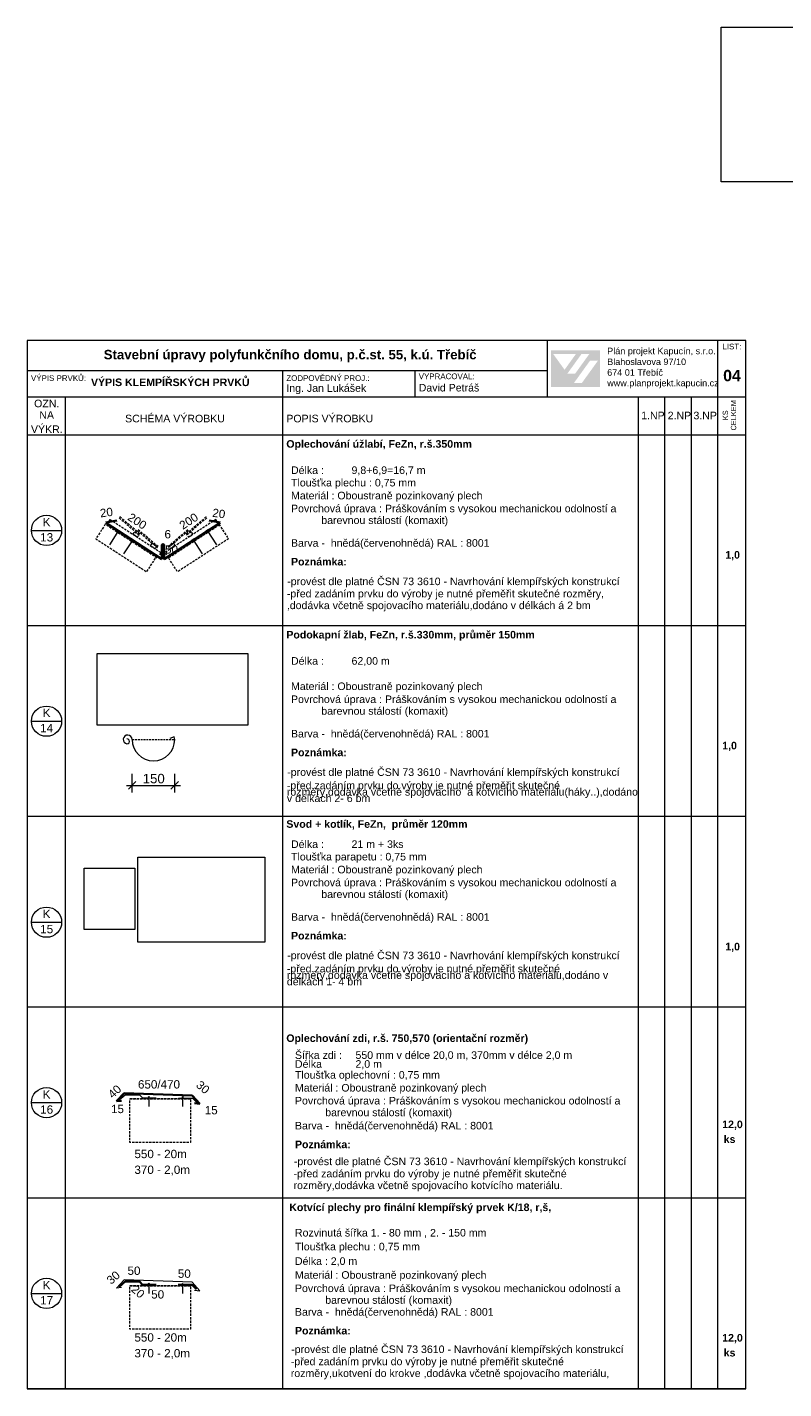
# Model space of a CAD drawing. Header units: millimetres. Extents: x 15381 to 191117, y -190522 to 367005.
# Tile 30 of 71: x 130117 to 150117, y -12396 to 23581. Entities that reach past the tile are written whole.
import ezdxf

# ---------------------------------------------------------------- set-up
doc = ezdxf.new("R2010")
doc.units = ezdxf.units.MM
doc.header["$MEASUREMENT"] = 0
doc.header["$XCLIPFRAME"] = 0
doc.linetypes.add('čárkovaná 1', pattern=[90, 60, -30])
doc.linetypes.add('čárkovaná 3', pattern=[75, 50, -25])
doc.layers.add('Kresby a obrázky', color=7, linetype='Continuous')
doc.layers.add('Kóty - SP', color=7, linetype='Continuous')
doc.styles.add('GENEROVANÝ_STYL_1', font='txt')
doc.styles.add('GENEROVANÝ_STYL_2', font='txt')
doc.styles.add('GENEROVANÝ_STYL_7', font='txt')
doc.dimstyles.new('GENEROVANÝ_STYL__3', dxfattribs={"dimtxt": 250, "dimasz": 190, "dimexe": 0.18, "dimexo": 300, "dimgap": 0, "dimtad": 1, "dimtih": 1, "dimtoh": 1, "dimdec": 0, "dimzin": 0, "dimdsep": 46, "dimtxsty": 'GENEROVANÝ_STYL_7', "dimblk": 'ARROWHEAD_6', "dimblk1": 'ARROWHEAD_6', "dimblk2": 'ARROWHEAD_6', "dimcen": 0.09, "dimclrd": 154, "dimclre": 154, "dimclrt": 7, "dimazin": 0, "dimtfac": 1, "dimtdec": 4, "dimtmove": 0, "dimatfit": 3, "dimfxl": 1, "dimtolj": 1, "dimtzin": 0, "dimarcsym": 0})
picture_1 = doc.add_image_def('image2.jpg', size_in_pixel=(902, 481))
picture_2 = doc.add_image_def('image3.jpg', size_in_pixel=(307, 438))
picture_3 = doc.add_image_def('image4.jpg', size_in_pixel=(859, 514))
picture_4 = doc.add_image_def('image5.jpg', size_in_pixel=(874, 651))

# ---------------------------------------------------------------- blocks, each defined once
blk = doc.blocks.new('*D24')
at = {"layer": 'Kóty - SP', "color": 154, "linetype": 'Continuous', "lineweight": 13}
for p, q in [((132992, 3649), (132792, 3449)), ((132892, 3361), (132892, 3849)), ((133917, 3449), (134117, 3649)), ((134017, 3361), (134017, 3849)), ((132742, 3549), (132892, 3549)), ((132892, 3549), (134017, 3549)), ((134017, 3549), (134167, 3549))]:
    blk.add_line(p, q, dxfattribs=at)
at = {"layer": 'Kóty - SP', "color": 7, "lineweight": 13, "insert": (133170, 3599), "char_height": 250, "attachment_point": 7, "style": 'GENEROVANÝ_STYL_7'}
blk.add_mtext('\\A1;{\\pql;\\fArial|b0|i0|c0|p38;150}', dxfattribs=at)
blk = doc.blocks.new('ARROWHEAD_6')
at = {"color": 0, "linetype": 'Continuous', "lineweight": 0}
for p, q in [((0, 0), (-1, 0)), ((-0.5, -0.5), (0.5, 0.5))]:
    blk.add_line(p, q, dxfattribs=at)

msp = doc.modelspace()

# ---------------------------------------------------------------- hatches: boundary and pattern name
at = {"linetype": 'Continuous', "lineweight": 13}
h = msp.add_hatch(color=1, dxfattribs=at)
h.paths.add_polyline_path([(143965.1, 14072.4), (145255.5, 14072.4), (145255.5, 15046), (143965.1, 15046)])
h.paths.add_polyline_path([(144024.4, 14942.9), (144619.5, 14941.9), (144322.2, 14530.7)], flags=0)
h.paths.add_polyline_path([(144394.9, 14426), (144768.7, 14943.5), (144974.3, 14943.5), (144600.4, 14425)], flags=0)
h.paths.add_polyline_path([(144781.2, 14182.3), (144571.6, 14182.3), (144994.1, 14767.8), (145203.6, 14767.8)], flags=0)

# ---------------------------------------------------------------- linework, layer by layer
at = {"color": 7, "linetype": 'Continuous', "lineweight": 20}
for p, q in [((149117.4, 15304.4), (130117.4, 15304.4)), ((130117.4, 15304.4), (130117.4, -12395.6)), ((143867.4, 13804.4), (143867.4, 15304.4)), ((148367.4, 15304.4), (148367.4, 13804.4)), ((149117.4, -12395.6), (149117.4, 15304.4)), ((143867.4, 14504.4), (130117.4, 14504.4)), ((136867.4, 14504.4), (136867.4, 13804.4)), ((140367.4, 14504.4), (140367.4, 13804.4)), ((149117.4, 13804.4), (130117.4, 13804.4)), ((131117.4, 13804.4), (131117.4, 12804.4)), ((136867.4, 13804.4), (136867.4, 12804.4)), ((146267.4, 13804.4), (146267.4, 12804.4)), ((146967.4, 13804.4), (146967.4, 12804.4)), ((147667.4, 13804.4), (147667.4, 12804.4)), ((148367.4, 13804.4), (148367.4, 12804.4)), ((146567.4, 12804.4), (130117.4, 12804.4)), ((131117.4, 12804.4), (131117.4, 7764.4)), ((136867.4, 12804.4), (136867.4, 7764.4)), ((146267.4, 12804.4), (146267.4, -12395.6)), ((149117.4, 12804.4), (146567.4, 12804.4)), ((146967.4, 12804.4), (146967.4, -12395.6)), ((147667.4, 12804.4), (147667.4, -12395.6)), ((148367.4, 12804.4), (148367.4, 7764.4)), ((130228, 10284.4), (131028, 10284.4)), ((132534.3, 10284.7), (132289.1, 9907.4)), ((132500.3, 10306.8), (132568.3, 10262.7)), ((134911.7, 10306.8), (134843.7, 10262.7)), ((134877.7, 10284.7), (135122.9, 9907.4)), ((132911.6, 10039.5), (132666.4, 9662.2)), ((132877.7, 10061.6), (132945.6, 10017.5)), ((134534.3, 10061.6), (134466.4, 10017.5)), ((134500.4, 10039.5), (134745.6, 9662.2)), ((149117.4, 7764.4), (130117.4, 7764.4)), ((131117.4, 7764.4), (131117.4, 2724.4)), ((136867.4, 7764.4), (136867.4, 2724.4)), ((148367.4, 7764.4), (148367.4, 2724.4)), ((130228, 5244.4), (131028, 5244.4)), ((134003.5, 4832), (133883.7, 4782.2)), ((134017, 4760.7), (134003.5, 4832)), ((149117.4, 2724.4), (130117.4, 2724.4)), ((131117.4, 2724.4), (131117.4, -2315.6)), ((136867.4, 2724.4), (136867.4, -2315.6)), ((148367.4, 2724.4), (148367.4, -2315.6)), ((130228, -67.2), (131028, -67.2)), ((149117.4, -2315.6), (130117.4, -2315.6)), ((131117.4, -2315.6), (131117.4, -7355.6)), ((136867.4, -2315.6), (136867.4, -7355.6)), ((148367.4, -2315.6), (148367.4, -7355.6)), ((130228, -4835.6), (131028, -4835.6)), ((149117.4, -7355.6), (130117.4, -7355.6)), ((131117.4, -7355.6), (131117.4, -12395.6)), ((136867.4, -7355.6), (136867.4, -12395.6)), ((148367.4, -7355.6), (148367.4, -12395.6)), ((130228, -9875.6), (131028, -9875.6)), ((130117.4, -12395.6), (149117.4, -12395.6)), ((149117.4, -12395.6), (130117.4, -12395.6))]:
    msp.add_line(p, q, dxfattribs=at)
at = {"color": 7, "linetype": 'Continuous', "lineweight": 35}
for p, q in [((132489.1, 10549.8), (132194.3, 10494)), ((134922.9, 10549.8), (135217.7, 10494)), ((132474.1, -4799.8), (132679.8, -4581.5)), ((134676.7, -4869.9), (134478.7, -4644.5))]:
    msp.add_line(p, q, dxfattribs=at)
at = {"color": 7, "linetype": 'čárkovaná 3', "lineweight": 20}
msp.add_line((132891.9, 4760.7), (134017, 4760.7), dxfattribs=at)
at = {"color": 8, "linetype": 'Continuous', "lineweight": 13}
for p, q in [((133312.5, -4668.8), (133348.6, -4704.8)), ((133348.6, -4668.8), (133312.5, -4704.8)), ((133330.5, -4673.3), (133330.5, -4938.2)), ((134206, -4676.7), (134242, -4712.7)), ((134242, -4676.7), (134206, -4712.7)), ((134224, -4681.2), (134224, -4938.2)), ((132474.1, -9736.4), (132679.8, -9518.1)), ((133312.5, -9605.4), (133348.6, -9641.4)), ((133348.6, -9605.4), (133312.5, -9641.4)), ((133330.5, -9609.9), (133330.5, -9874.8)), ((134206, -9613.3), (134242, -9649.3)), ((134242, -9613.3), (134206, -9649.3)), ((134224, -9617.8), (134224, -9874.8)), ((134676.7, -9806.5), (134478.7, -9581.1))]:
    msp.add_line(p, q, dxfattribs=at)
at = {"color": 7, "linetype": 'čárkovaná 1', "lineweight": 20, "flags": 128}
for points in [[(133535.2, 9589.2), (132191.7, 10462.2), (131932.6, 10063.5), (133276.1, 9190.4)], [(132309, 10573.8), (133652.5, 9700.7), (133580.1, 9589.2), (132236.5, 10462.2)], [(132549.1, 10616.3), (133072.8, 10172), (133093.1, 10196), (132569.4, 10640.2)], [(135103, 10573.8), (133759.5, 9700.7), (133831.9, 9589.2), (135175.5, 10462.2)], [(133831.9, 9589.2), (135175.5, 10462.2), (135434.6, 10063.5), (134091.1, 9190.4)], [(134862.9, 10616.3), (134339.2, 10172), (134318.9, 10196), (134842.6, 10640.2)], [(132956, 10248), (133072.8, 10172), (133029.6, 10105.5), (132912.8, 10181.5)], [(133034.2, 10276.7), (133557.9, 9832.4), (133578.2, 9856.4), (133054.5, 10300.6)], [(134377.8, 10276.7), (133854.1, 9832.4), (133833.8, 9856.4), (134357.5, 10300.6)], [(134456, 10248), (134339.2, 10172), (134382.4, 10105.5), (134499.2, 10181.5)], [(133422.5, 9944.8), (133539.4, 9868.9), (133496.2, 9802.3), (133379.3, 9878.3)], [(133989.5, 9944.8), (133872.6, 9868.9), (133915.8, 9802.3), (134032.7, 9878.3)], [(132828.9, -4736.8), (134431.2, -4736.8), (134431.2, -5884.2), (132828.9, -5884.2)], [(132828.9, -9673.4), (134431.2, -9673.4), (134431.2, -10820.8), (132828.9, -10820.8)]]:
    msp.add_lwpolyline(points, close=True, dxfattribs=at)
at = {"color": 7, "linetype": 'Continuous', "lineweight": 35, "flags": 128}
for points in [[(132196.7, 10488.1), (133678.6, 9525.2)], [(135215.3, 10488.1), (133735.2, 9526.3)], [(134478.7, -4644.5), (132679.8, -4581.5)], [(132608.9, -4786.6), (132474.1, -4799.8)], [(134542.4, -4852), (134676.7, -4869.9)], [(132551.9, -9698.5), (132710.2, -9565), (133087.6, -9565), (133167.7, -9645.1), (133528, -9645.1)], [(134105.7, -9645.1), (134475.6, -9645.1), (134590.9, -9760.5)]]:
    msp.add_lwpolyline(points, dxfattribs=at)
at = {"color": 7, "linetype": 'čárkovaná 1', "lineweight": 20, "flags": 128}
for points in [[(132214.1, 10427.7), (133557.6, 9554.7)], [(135197.9, 10427.7), (133854.4, 9554.7)], [(134431.2, -4736.8), (132828.9, -4736.8)], [(134431.2, -9673.4), (132828.9, -9673.4)]]:
    msp.add_lwpolyline(points, dxfattribs=at)
at = {"color": 7, "linetype": 'Continuous', "lineweight": 35, "flags": 128}
msp.add_lwpolyline([(133735.2, 9518.9), (133735.2, 9891.7, 0.9522782), (133678.6, 9891.7), (133678.6, 9525.2)], format="xyb", dxfattribs=at)
at = {"color": 8, "linetype": 'Continuous', "lineweight": 13, "flags": 128}
for points in [[(132551.9, -4761.9), (132710.2, -4628.4), (133087.6, -4628.4), (133167.7, -4708.5), (133528, -4708.5)], [(134115.2, -4718), (134485.1, -4718), (134600.4, -4833.4)], [(134478.7, -9581.1), (132679.8, -9518.1)], [(132608.9, -9723.2), (132474.1, -9736.4)], [(134542.4, -9788.6), (134676.7, -9806.5)]]:
    msp.add_lwpolyline(points, dxfattribs=at)
at = {"color": 7, "linetype": 'Continuous', "lineweight": 20}
for centre in [(130628, 10284.4), (130628, 5244.4), (130628, -67.2), (130628, -4835.6), (130628, -9875.6)]:
    msp.add_circle(centre, 400, dxfattribs=at)
for centre, radius, start, end in [((132773.6, 4760.7), 118.3, 0, 260.70473), ((132754.5, 4709.8), 65.8, 265.8503, 90), ((133454.5, 4760.7), 562.6, 180, 0)]:
    msp.add_arc(centre, radius, start, end, dxfattribs=at)

# ---------------------------------------------------------------- texts
for s, insert, char_height, attachment_point, style in [('\\A1;{\\pql;\\fArial|b0|i0|c238|p38;LIST:}', (148495.5, 15066.4), 150, 7, 'GENEROVANÝ_STYL_1'), ('\\A1;{\\pql;\\fArial|b1|i0|c238|p38;Stavební úpravy polyfunkčního domu, p.č.st. 55, k.ú. Třebíč}', (132139.9, 14730.1), 250, 7, 'GENEROVANÝ_STYL_2'), ('\\A1;{\\pql;\\fArial|b0|i0|c238|p38;Plán projekt Kapucín, s.r.o.}', (145449.6, 14889), 171, 7, 'GENEROVANÝ_STYL_1'), ('\\A1;{\\pql;\\fArial|b0|i0|c238|p38;Blahoslavova 97/10}', (145449.6, 14653.1), 171, 7, 'GENEROVANÝ_STYL_1'), ('\\A1;{\\pql;\\fArial|b0|i0|c238|p38;VÝPIS PRVKŮ:}', (130216.5, 14231.8), 150, 7, 'GENEROVANÝ_STYL_1'), ('\\A1;{\\pql;\\fArial|b0|i0|c238|p38;ZODPOVĚDNÝ PROJ.:}', (136967.4, 14231.8), 150, 7, 'GENEROVANÝ_STYL_1'), ('\\A1;{\\pql;\\fArial|b0|i0|c238|p38;VYPRACOVAL:}', (140467.4, 14279.1), 150, 7, 'GENEROVANÝ_STYL_1'), ('\\A1;{\\pql;\\fArial|b0|i0|c238|p38;674 01 Třebíč}', (145449.6, 14370.7), 171, 7, 'GENEROVANÝ_STYL_1'), ('\\A1;{\\pql;\\fArial|b1|i0|c238|p38;04}', (148514.7, 14222.3), 300, 7, 'GENEROVANÝ_STYL_2'), ('\\A1;{\\pql;\\fArial|b1|i0|c238|p38;VÝPIS KLEMPÍŘSKÝCH PRVKŮ}', (131803.3, 14095.5), 200, 7, 'GENEROVANÝ_STYL_2'), ('\\A1;{\\pql;\\fArial|b0|i0|c238|p38;Ing. Jan Lukášek}', (136967.4, 13886.2), 200, 7, 'GENEROVANÝ_STYL_1'), ('\\A1;{\\pql;\\fArial|b0|i0|c238|p38;David Petráš}', (140467.4, 13952.9), 200, 7, 'GENEROVANÝ_STYL_1'), ('\\A1;{\\pql;\\fArial|b0|i0|c238|p38;www.planprojekt.kapucin.cz}', (145449.6, 14041.9), 171, 7, 'GENEROVANÝ_STYL_1'), ('\\A1;{\\pql;\\fArial|b0|i0|c238|p38;OZN.}', (130299.7, 13535.8), 200, 7, 'GENEROVANÝ_STYL_1'), ('\\A1;{\\pql;\\fArial|b0|i0|c238|p38;NA}', (130437.8, 13233.3), 200, 7, 'GENEROVANÝ_STYL_1'), ('\\A1;{\\pql;\\fArial|b0|i0|c238|p38;SCHÉMA VÝROBKU}', (132705.1, 13138.4), 200, 7, 'GENEROVANÝ_STYL_1'), ('\\A1;{\\pql;\\fArial|b0|i0|c238|p38;POPIS VÝROBKU}', (136967.4, 13138.4), 200, 7, 'GENEROVANÝ_STYL_1'), ('\\A1;{\\pql;\\fArial|b0|i0|c238|p38;1.NP}', (146347.9, 13221.6), 200, 7, 'GENEROVANÝ_STYL_1'), ('\\A1;{\\pql;\\fArial|b0|i0|c238|p38;2.NP}', (147047.9, 13221.6), 200, 7, 'GENEROVANÝ_STYL_1'), ('\\A1;{\\pql;\\fArial|b0|i0|c238|p38;3\\fArial|b0|i0|c238|p38;.NP}', (147729.5, 13218.1), 200, 7, 'GENEROVANÝ_STYL_1'), ('\\A1;{\\pql;\\fArial|b0|i0|c238|p38;VÝKR.}', (130216.5, 12859), 200, 7, 'GENEROVANÝ_STYL_1'), ('\\A1;{\\pql;\\fArial|b1|i0|c238|p38;Oplechování úžlabí, FeZn, r.š.35\\fArial|b1|i0|c238|p38;0\\fArial|b1|i0|c238|p38;mm}', (136967.4, 12409.3), 200, 7, 'GENEROVANÝ_STYL_2'), ('\\A1;{\\pql;\\fArial|b0|i0|c238|p38;Délka : ^I9,8+6,9\\fArial|b0|i0|c238|p38;=16,7\\fArial|b0|i0|c238|p38; m}', (137090.8, 11739.1), 200, 7, 'GENEROVANÝ_STYL_1'), ('\\A1;{\\pql;\\fArial|b0|i0|c238|p38;Tloušťka p\\fArial|b0|i0|c238|p38;lechu\\fArial|b0|i0|c238|p38; : 0,75 mm}', (137090.8, 11386.4), 200, 7, 'GENEROVANÝ_STYL_1'), ('\\A1;{\\pql;\\fArial|b0|i0|c238|p38;Materiál\\fArial|b0|i0|c238|p38; : Oboustraně pozinkovaný plech}', (137090.8, 11046.2), 200, 7, 'GENEROVANÝ_STYL_1'), ('\\A1;{\\pql;\\fArial|b0|i0|c238|p38;K}', (130527.4, 10393.3), 220, 7, 'GENEROVANÝ_STYL_1'), ('\\A1;{\\pql;\\fArial|b0|i0|c238|p38;13}', (130461, 9989.5), 220, 7, 'GENEROVANÝ_STYL_1'), ('\\A1;{\\pqr;\\fArial|b0|i0|c238|p38;6}', (133917.1, 10071.8), 220, 9, 'GENEROVANÝ_STYL_1'), ('\\A1;{\\pqr;\\fArial|b0|i0|c238|p38;5\\fArial|b0|i0|c238|p38;0}', (134103.5, 9669.2), 220, 9, 'GENEROVANÝ_STYL_1'), ('\\A1;{\\pql;\\fArial|b0|i0|c238|p38;Barva -  \\fArial|b0|i0|c238|p38;hnědá(červenohnědá) RAL : 800\\fArial|b0|i0|c238|p38;1}', (137090.8, 9793.7), 199.3323, 7, 'GENEROVANÝ_STYL_1'), ('\\A1;{\\pql;\\fArial|b1|i0|c238|p38;Poznámka:}', (137090.8, 9355.6), 200, 7, 'GENEROVANÝ_STYL_2'), ('\\A1;{\\pql;\\fArial|b1|i0|c238|p38;1,0}', (148570.7, 9494.3), 200, 7, 'GENEROVANÝ_STYL_2'), ('\\A1;{\\pql;\\fArial|b0|i0|c238|p38;-provést dle platné ČSN 73 3610 - Navrhování klempířských konstrukcí}', (136991.1, 8777.9), 200.0001, 7, 'GENEROVANÝ_STYL_1'), ('\\A1;{\\pql;\\fArial|b1|i0|c238|p38;Podokapní žlab, FeZn, r.š.\\fArial|b1|i0|c238|p38;33\\fArial|b1|i0|c238|p38;0mm, průměr 1\\fArial|b1|i0|c238|p38;5\\fArial|b1|i0|c238|p38;0mm}', (136967.4, 7369.3), 200, 7, 'GENEROVANÝ_STYL_2'), ('\\A1;{\\pql;\\fArial|b0|i0|c238|p38;Délka : ^I6\\fArial|b0|i0|c238|p38;2,\\fArial|b0|i0|c238|p38;00 m}', (137090.8, 6699.1), 200, 7, 'GENEROVANÝ_STYL_1'), ('\\A1;{\\pql;\\fArial|b0|i0|c238|p38;Materiál\\fArial|b0|i0|c238|p38; : Oboustraně pozinkovaný plech}', (137090.8, 6006.2), 200, 7, 'GENEROVANÝ_STYL_1'), ('\\A1;{\\pql;\\fArial|b0|i0|c238|p38;K}', (130527.4, 5353.3), 220, 7, 'GENEROVANÝ_STYL_1'), ('\\A1;{\\pql;\\fArial|b0|i0|c238|p38;14}', (130461, 4953.3), 220, 7, 'GENEROVANÝ_STYL_1'), ('\\A1;{\\pql;\\fArial|b0|i0|c238|p38;Barva -  \\fArial|b0|i0|c238|p38;hnědá(červenohnědá) RAL : 800\\fArial|b0|i0|c238|p38;1}', (137090.8, 4753.7), 199.3323, 7, 'GENEROVANÝ_STYL_1'), ('\\A1;{\\pql;\\fArial|b1|i0|c238|p38;Poznámka:}', (137090.8, 4315.6), 200, 7, 'GENEROVANÝ_STYL_2'), ('\\A1;{\\pql;\\fArial|b1|i0|c238|p38;1\\fArial|b1|i0|c238|p38;,0}', (148490.1, 4454.3), 200, 7, 'GENEROVANÝ_STYL_2'), ('\\A1;{\\pql;\\fArial|b0|i0|c238|p38;-provést dle platné ČSN 73 3610 - Navrhování klempířských konstrukcí}', (136991.1, 3737.9), 200.0001, 7, 'GENEROVANÝ_STYL_1'), ('\\A1;{\\pql;\\fArial|b1|i0|c238|p38;Svod\\fArial|b1|i0|c238|p38; + kotlík\\fArial|b1|i0|c238|p38;, FeZn,  průměr 120mm}', (136967.4, 2366.1), 200, 7, 'GENEROVANÝ_STYL_2'), ('\\A1;{\\pql;\\fArial|b0|i0|c238|p38;Délka : ^I\\fArial|b0|i0|c238|p38;21\\fArial|b0|i0|c238|p38; m + 3ks}', (137090.8, 1891.9), 200, 7, 'GENEROVANÝ_STYL_1'), ('\\A1;{\\pql;\\fArial|b0|i0|c238|p38;Tloušťka parapetu\\fArial|b0|i0|c238|p38; : 0,75 mm}', (137090.8, 1503.8), 200, 7, 'GENEROVANÝ_STYL_1'), ('\\A1;{\\pql;\\fArial|b0|i0|c238|p38;Materiál\\fArial|b0|i0|c238|p38; : Oboustraně pozinkovaný plech}', (137090.8, 1163.6), 200, 7, 'GENEROVANÝ_STYL_1'), ('\\A1;{\\pql;\\fArial|b0|i0|c238|p38;K}', (130527.4, 41.6), 220, 7, 'GENEROVANÝ_STYL_1'), ('\\A1;{\\pql;\\fArial|b0|i0|c238|p38;Barva -  \\fArial|b0|i0|c238|p38;\\H0.996661x;hnědá(červenohnědá) RAL : 800\\fArial|b0|i0|c238|p38;1}', (137090.8, -88.7), 200, 7, 'GENEROVANÝ_STYL_1'), ('\\A1;{\\pql;\\fArial|b0|i0|c238|p38;15}', (130461, -361.9), 220, 7, 'GENEROVANÝ_STYL_1'), ('\\A1;{\\pql;\\fArial|b1|i0|c238|p38;Poznámka:}', (137090.8, -527), 200, 7, 'GENEROVANÝ_STYL_2'), ('\\A1;{\\pql;\\fArial|b1|i0|c238|p38;1\\fArial|b1|i0|c238|p38;,0}', (148570.7, -857.3), 200, 7, 'GENEROVANÝ_STYL_2'), ('\\A1;{\\pql;\\fArial|b0|i0|c238|p38;-provést dle platné ČSN 73 3610 - Navrhování klempířských konstrukcí}', (136991.1, -1104.8), 200.0001, 7, 'GENEROVANÝ_STYL_1'), ('\\A1;{\\pql;\\fArial|b1|i0|c238|p38;Oplechování zdi, \\fArial|b1|i0|c238|p38;r.š. 750,\\fArial|b1|i0|c238|p38;5\\fArial|b1|i0|c238|p38;70 (orientační rozměr)}', (136967.4, -3292.2), 199.3577, 7, 'GENEROVANÝ_STYL_2'), ('\\A1;{\\pql;\\fArial|b0|i0|c238|p38;Šířka zdi\\fArial|b0|i0|c238|p38; :^I\\fArial|b0|i0|c238|p38;550 mm v délce \\fArial|b0|i0|c238|p38;2\\fArial|b0|i0|c238|p38;0\\fArial|b0|i0|c238|p38;,0 m\\fArial|b0|i0|c238|p38;, 370mm v délce 2,0 m}', (137195.3, -3716.4), 200, 7, 'GENEROVANÝ_STYL_1'), ('\\A1;{\\pql;\\fArial|b0|i0|c238|p38;Délka  ^I2,0 m}', (137195.3, -3951.4), 200, 7, 'GENEROVANÝ_STYL_1'), ('\\A1;{\\pql;\\fArial|b0|i0|c238|p38;6\\fArial|b0|i0|c238|p38;50\\fArial|b0|i0|c238|p38;/470}', (133045.4, -4465.5), 220, 7, 'GENEROVANÝ_STYL_1'), ('\\A1;{\\pql;\\fArial|b0|i0|c238|p38;Tloušťka \\fArial|b0|i0|c238|p38;oplechovní\\fArial|b0|i0|c238|p38; : 0,75 mm}', (137195.3, -4261.6), 200, 7, 'GENEROVANÝ_STYL_1'), ('\\A1;{\\pql;\\fArial|b0|i0|c238|p38;K}', (130527.4, -4726.7), 220, 7, 'GENEROVANÝ_STYL_1'), ('\\A1;{\\pql;\\fArial|b0|i0|c238|p38;Materiál\\fArial|b0|i0|c238|p38; : Oboustraně pozinkovaný plech}', (137195.3, -4601.8), 200, 7, 'GENEROVANÝ_STYL_1'), ('\\A1;{\\pql;\\fArial|b0|i0|c238|p38;16}', (130461, -5130.3), 220, 7, 'GENEROVANÝ_STYL_1'), ('\\A1;{\\pql;\\fArial|b0|i0|c238|p38;Barva -  \\fArial|b0|i0|c238|p38;\\H0.996661x;hnědá(červenohnědá) RAL : 800\\fArial|b0|i0|c238|p38;1}', (137195.3, -5602.8), 200, 7, 'GENEROVANÝ_STYL_1'), ('\\A1;{\\pql;\\fArial|b1|i0|c238|p38;1\\fArial|b1|i0|c238|p38;2\\fArial|b1|i0|c238|p38;,0}', (148490.1, -5554), 200, 7, 'GENEROVANÝ_STYL_2'), ('\\A1;{\\pql;\\fArial|b1|i0|c238|p38;ks}', (148528.7, -5904.5), 200, 7, 'GENEROVANÝ_STYL_2'), ('\\A1;{\\pql;\\fArial|b0|i0|c238|p38;550 - 20m}', (132951.7, -6304.4), 220, 7, 'GENEROVANÝ_STYL_1'), ('\\A1;{\\pql;\\fArial|b1|i0|c238|p38;Poznámka:}', (137195.3, -6041.1), 200, 7, 'GENEROVANÝ_STYL_2'), ('\\A1;{\\pql;\\fArial|b0|i0|c238|p38;-provést dle platné ČSN 73 3610 - Navrhování klempířských konstrukcí}', (137167.7, -6547.2), 200.0001, 7, 'GENEROVANÝ_STYL_1'), ('\\A1;{\\pql;\\fArial|b0|i0|c238|p38;37\\fArial|b0|i0|c238|p38;0 - 2\\fArial|b0|i0|c238|p38;,0\\fArial|b0|i0|c238|p38;m}', (132951.7, -6759.1), 220, 7, 'GENEROVANÝ_STYL_1'), ('\\A1;{\\pql;\\fArial|b1|i0|c238|p38; Kotvící plechy pro finální klempířský prvek K/18\\fArial|b1|i0|c238|p38;, r,š, }', (136967.4, -7761.2), 200, 7, 'GENEROVANÝ_STYL_2'), ('\\A1;{\\pql;\\fArial|b0|i0|c238|p38;Rozvinutá šířka 1. - 80 mm , 2. -\\fArial|b0|i0|c238|p38; 150 mm\\fArial|b0|i0|c238|p38; }', (137195.3, -8409.5), 200, 7, 'GENEROVANÝ_STYL_1'), ('\\A1;{\\pql;\\fArial|b0|i0|c238|p38;Tloušťka p\\fArial|b0|i0|c238|p38;lechu \\fArial|b0|i0|c238|p38;: 0,75 mm}', (137195.3, -8798.3), 200, 7, 'GENEROVANÝ_STYL_1'), ('\\A1;{\\pql;\\fArial|b0|i0|c238|p38;Délka : \\fArial|b0|i0|c238|p38;2\\fArial|b0|i0|c238|p38;,0 m}', (137195.3, -9159.6), 200, 7, 'GENEROVANÝ_STYL_1'), ('\\A1;{\\pql;\\fArial|b0|i0|c238|p38;Materiál\\fArial|b0|i0|c238|p38; : Oboustraně pozinkovaný plech}', (137195.3, -9548.5), 200, 7, 'GENEROVANÝ_STYL_1'), ('\\A1;{\\pql;\\fArial|b0|i0|c238|p38;K}', (130527.4, -9766.7), 220, 7, 'GENEROVANÝ_STYL_1'), ('\\A1;{\\pql;\\fArial|b0|i0|c238|p38;17}', (130461, -10166.7), 220, 7, 'GENEROVANÝ_STYL_1'), ('\\A1;{\\pql;\\fArial|b0|i0|c238|p38;Barva -  \\fArial|b0|i0|c238|p38;\\H0.996661x;hnědá(červenohnědá) RAL : 800\\fArial|b0|i0|c238|p38;1}', (137195.3, -10524.6), 200, 7, 'GENEROVANÝ_STYL_1'), ('\\A1;{\\pql;\\fArial|b1|i0|c238|p38;Poznámka:}', (137195.3, -10962.9), 200, 7, 'GENEROVANÝ_STYL_2'), ('\\A1;{\\pql;\\fArial|b0|i0|c238|p38;550 - 20m}', (132951.7, -11152.5), 220, 7, 'GENEROVANÝ_STYL_1'), ('\\A1;{\\pql;\\fArial|b1|i0|c238|p38;1\\fArial|b1|i0|c238|p38;2\\fArial|b1|i0|c238|p38;,0}', (148490.1, -11194), 200, 7, 'GENEROVANÝ_STYL_2'), ('\\A1;{\\pql;\\fArial|b0|i0|c238|p38;37\\fArial|b0|i0|c238|p38;0 - 2\\fArial|b0|i0|c238|p38;,0\\fArial|b0|i0|c238|p38;m}', (132951.7, -11607.1), 220, 7, 'GENEROVANÝ_STYL_1'), ('\\A1;{\\pql;\\fArial|b0|i0|c238|p38;-provést dle platné ČSN 73 3610 - Navrhování klempířských konstrukcí}', (137095.7, -11512), 200.0001, 7, 'GENEROVANÝ_STYL_1'), ('\\A1;{\\pql;\\fArial|b1|i0|c238|p38;ks}', (148528.7, -11544.6), 200, 7, 'GENEROVANÝ_STYL_2')]:
    msp.add_mtext(s, dxfattribs=dict(at, insert=insert, char_height=char_height, attachment_point=attachment_point, style=style))
at = {"color": 7, "linetype": 'Continuous', "lineweight": 20, "insert": (148860.5, 13326.1), "char_height": 140, "attachment_point": 8, "rotation": 90, "line_spacing_factor": 0.923713, "style": 'GENEROVANÝ_STYL_1'}
msp.add_mtext('\\A1;{\\pqc;\\fArial|b0|i0|c238|p38;KS\\P\\pql;\\fArial|b0|i0|c238|p38;CELKEM}', dxfattribs=at)
at = {"color": 7, "linetype": 'Continuous', "lineweight": 20, "char_height": 220, "style": 'GENEROVANÝ_STYL_1'}
for s, insert, attachment_point, rotation in [('\\A1;{\\pqr;\\fArial|b0|i0|c238|p38;2\\fArial|b0|i0|c238|p38;0}', (132395.5, 10671.5), 9, 7.94355), ('\\A1;{\\pql;\\fArial|b0|i0|c238|p38;2\\fArial|b0|i0|c238|p38;0}', (134998, 10644.7), 7, 352.05645), ('\\A1;{\\pqr;\\fArial|b0|i0|c238|p38;20\\fArial|b0|i0|c238|p38;0}', (133179.3, 10294.8), 9, 326.98303), ('\\A1;{\\pql;\\fArial|b0|i0|c238|p38;20\\fArial|b0|i0|c238|p38;0}', (134232.7, 10294.8), 7, 33.01697), ('\\A1;{\\pql;\\fArial|b0|i0|c238|p38;30}', (134559.1, -4402.4), 7, 319.03948), ('\\A1;{\\pqr;\\fArial|b0|i0|c238|p38;4\\fArial|b0|i0|c238|p38;0}', (132629.2, -4506.7), 9, 43.45515), ('\\A1;{\\pql;\\fArial|b0|i0|c238|p38;15}', (132332.7, -5116.2), 7, 0.14839), ('\\A1;{\\pql;\\fArial|b0|i0|c238|p38;15}', (134811.4, -5147.8), 7, 0.14839), ('\\A1;{\\pqr;\\fArial|b0|i0|c238|p38;30}', (132594.5, -9429.9), 9, 40.96052), ('\\A1;{\\pqr;\\fArial|b0|i0|c238|p38;50}', (133110.8, -9389.6), 9, 359.85161), ('\\A1;{\\pql;\\fArial|b0|i0|c238|p38;50}', (134099.4, -9467), 7, 0.14839), ('\\A1;{\\pql;\\fArial|b0|i0|c238|p38;2\\fArial|b0|i0|c238|p38;0}', (132842.8, -9800.2), 7, 319.03948), ('\\A1;{\\pqr;\\fArial|b0|i0|c238|p38;50}', (133736.7, -10015.5), 9, 359.85161)]:
    msp.add_mtext(s, dxfattribs=dict(at, insert=insert, attachment_point=attachment_point, rotation=rotation))
at = {"color": 7, "linetype": 'Continuous', "lineweight": 20, "attachment_point": 7, "style": 'GENEROVANÝ_STYL_1'}
for s, insert, char_height, width, line_spacing_factor in [('\\A1;{\\pql;\\fArial|b0|i0|c238|p38;Povrchová úprava : Práškováním s vysokou mechanickou odolností a ^I^I^I^Ibarevnou stálostí (komaxit)}', (137090.8, 10394.8), 200, 9168.093, 0.928202), ('\\A1;{\\pql;\\fArial|b0|i0|c238|p38;-před zadáním prvku do výroby je nutné přeměřit skutečné rozměry, ,dodávka včetně spojovacího materiálu,dodáno v délkách á 2 bm}', (136981.1, 8144.6), 200.0001, 9337.72, 0.934447), ('\\A1;{\\pql;\\fArial|b0|i0|c238|p38;Povrchová úprava : Práškováním s vysokou mechanickou odolností a ^I^I^I^Ibarevnou stálostí (komaxit)}', (137090.8, 5354.8), 200, 9168.093, 0.928202), ('\\A1;{\\pql;\\fArial|b0|i0|c238|p38;-před zadáním prvku do výroby je nutné přeměřit skutečné rozměry,dodávka včetně spojovacího \\fArial|b0|i0|c238|p38; \\fArial|b0|i0|c238|p38;\\H0.995438x;a kotvícíh\\fArial|b0|i0|c238|p38;\\H1.004583x;o \\fArial|b0|i0|c238|p38;materiálu(háky..),dodáno v délkách 2- 6 bm}', (136981.1, 3104.5), 200.0001, 9337.72, 0.50894), ('\\A1;{\\pql;\\fArial|b0|i0|c238|p38;Povrchová úprava : Práškováním s vysokou mechanickou odolností a ^I^I^I^Ibarevnou stálostí (komaxit)}', (137090.8, 512.2), 200, 9168.093, 0.928202), ('\\A1;{\\pql;\\fArial|b0|i0|c238|p38;-před zadáním prvku do výroby je nutné přeměřit skutečné rozměry,dodávka včetně spojovacího a kotvícího materiálu,dodáno v délkách 1- 4 bm}', (136981.1, -1738), 200.0001, 9337.72, 0.510812), ('\\A1;{\\pql;\\fArial|b0|i0|c238|p38;Povrchová úprava : Práškováním s vysokou mechanickou odolností a ^I^I^I^Ibarevnou stálostí (komaxit)}', (137195.3, -5253.3), 200, 9168.093, 0.928202), ('\\A1;{\\pql;\\fArial|b0|i0|c238|p38;-před zadáním prvku do výroby je nutné přeměřit skutečné rozměry,dodávka včetně spojovacího \\fArial|b0|i0|c238|p38;kotvícího \\fArial|b0|i0|c238|p38;materiálu.}', (137157.6, -7180.4), 200.0001, 8993.722, 0.934447), ('\\A1;{\\pql;\\fArial|b0|i0|c238|p38;Povrchová úprava : Práškováním s vysokou mechanickou odolností a ^I^I^I^Ibarevnou stálostí (komaxit)}', (137195.3, -10210.5), 200, 9168.093, 0.928202), ('\\A1;{\\pql;\\fArial|b0|i0|c238|p38;-před zadáním prvku do výroby je nutné přeměřit skutečné rozměry,ukotvení do krokve ,dodávka včetně spojovacího materiálu,}', (137085.6, -12145.2), 200.0001, 9337.72, 0.934447)]:
    msp.add_mtext(s, dxfattribs=dict(at, insert=insert, char_height=char_height, width=width, line_spacing_factor=line_spacing_factor))

# ---------------------------------------------------------------- dimensions: what is measured, and where the dimension line sits
at = {"layer": 'Kóty - SP', "color": 154, "linetype": 'Continuous', "lineweight": 13}
dim = msp.add_linear_dim(base=(134017, 3548.7), p1=(132891.9, 4760.7), p2=(134017, 4760.7), text='150', dimstyle='GENEROVANÝ_STYL__3', dxfattribs=at)
dim.commit()
dim.dimension.update_dxf_attribs({"geometry": '*D24', "text_midpoint": (133455.8, 3723.7), "dimtype": 160})

# ---------------------------------------------------------------- pictures from other files: only their frames are drawn
at = {"layer": 'Kresby a obrázky', "linetype": 'Continuous', "lineweight": 0}
image = msp.add_image(picture_4, insert=(148461.3, 19494.4), size_in_units=(5152.8, 4086.1), dxfattribs=at)
image.set_boundary_path([(-0.5, -0.5), (873.5, 650.5)])
image = msp.add_image(picture_3, insert=(131967.7, 5141.6), size_in_units=(3982, 1889.2), dxfattribs=at)
image.set_boundary_path([(-0.5, -0.5), (858.5, 513.5)])
image = msp.add_image(picture_1, insert=(133044.9, -596.9), size_in_units=(3355.6, 2246.7), dxfattribs=at)
image.set_boundary_path([(-0.5, -0.5), (901.5, 480.5)])
image = msp.add_image(picture_2, insert=(131626.3, -256.1), size_in_units=(1335.8, 1612.9), dxfattribs=at)
image.set_boundary_path([(-0.5, -0.5), (306.5, 437.5)])

doc.saveas('drawing.dxf')
